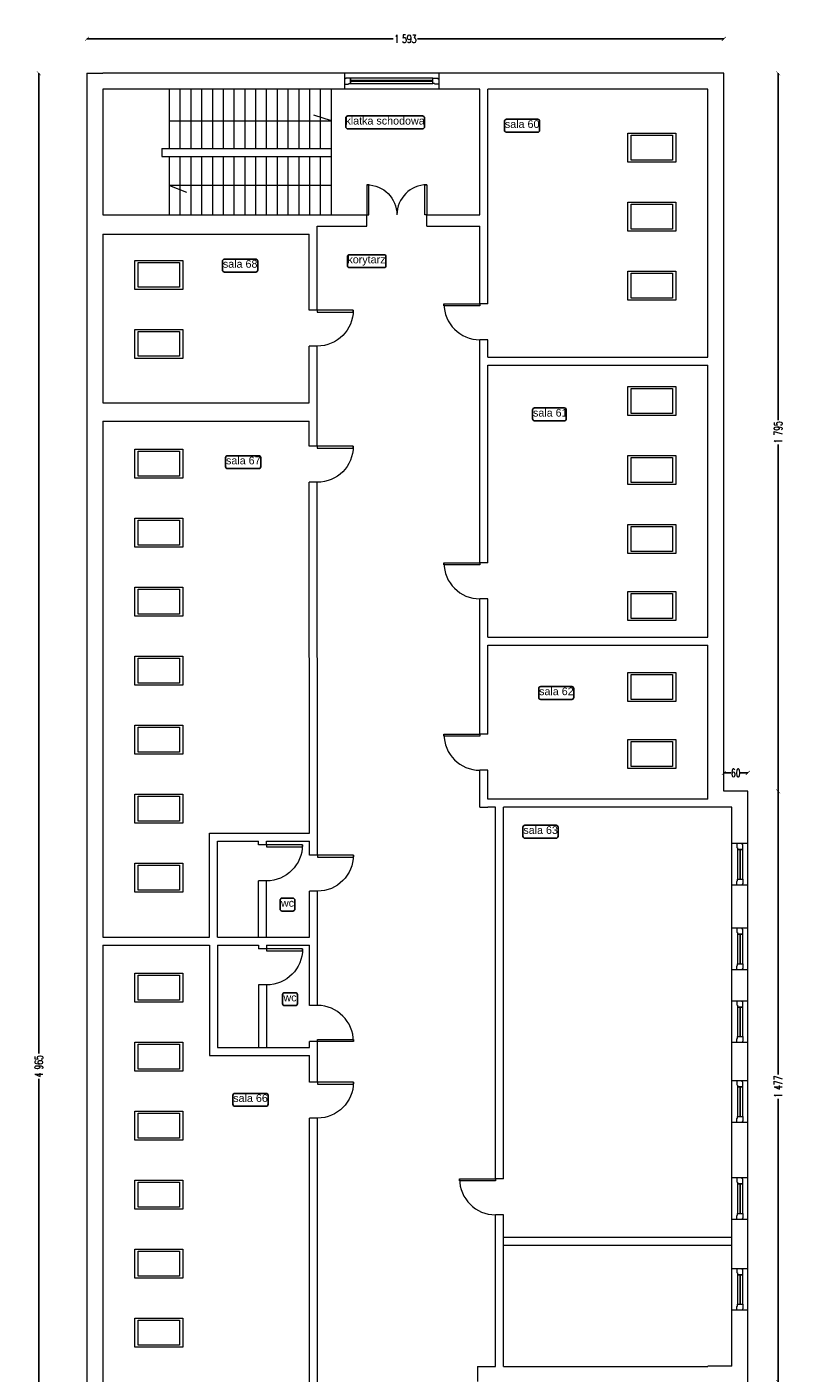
# Model space of a CAD drawing. Header units: centimetres. Extents: x -28146 to 19487, y -25160 to -2224.
# Tile 29 of 29: x 17578 to 19487, y -19880 to -16515. Entities that reach past the tile are written whole.
import ezdxf
from ezdxf.enums import TextEntityAlignment as Align

# ---------------------------------------------------------------- set-up
doc = ezdxf.new("R2010")
doc.units = ezdxf.units.CM
doc.header["$LTSCALE"] = 10
doc.linetypes.add('CONTINU', pattern=[0, 0])
for name, color, linetype, lineweight, true_color in [('IS_Okno_Drzwi', 7, 'Continuous', 9, 0x000000), ('IS_Room (Automatic)', 7, 'Continuous', 25, 0x000000), ('IS_Ściana1', 7, 'Continuous', 9, 0x000000)]:
    doc.layers.add(name, color=color, linetype=linetype, lineweight=lineweight, true_color=true_color)
doc.layers.add('Urzadzenia', color=7, linetype='CONTINU', lineweight=5)
doc.styles.add('Arial_____', font='arial.ttf')
doc.styles.add('styl1', font='simplex.shx', dxfattribs={"width": 0.7})
doc.dimstyles.new('100', dxfattribs={"dimtxt": 20, "dimasz": 10, "dimexe": 1.25, "dimexo": 0, "dimtad": 0, "dimdec": 1, "dimdsep": 46, "dimlunit": 6, "dimtxsty": 'styl1', "dimblk1": 'ARCHTICK', "dimblk2": 'ARCHTICK', "dimsah": 1, "dimcen": 5, "dimse1": 1, "dimse2": 1, "dimclrt": 256, "dimadec": 0, "dimazin": 0, "dimtfac": 1, "dimtdec": 1, "dimtmove": 0, "dimatfit": 3, "dimldrblk": 'ARCHTICK', "dimfxl": 1.25, "dimtolj": 1, "dimtzin": 0, "dimarcsym": 0})

# ---------------------------------------------------------------- blocks, each defined once
blk = doc.blocks.new('4_CoTo_OknoWScianie_2360_900_400_150_0_15_0_0_ExportItem_1_50_0_False__87f71fa3-f148-4722-b574-2038bd8a55f3_ExportItem')
at = {"layer": 'IS_Okno_Drzwi', "lineweight": -2}
blk.add_lwpolyline([(-1.18, -0.075), (-1.085, -0.075), (-1.075, -0.065), (-1.075, -0.06), (-1.03, -0.06), (-1.03, 0.075), (-1.1475, 0.075), (-1.1575, 0.065), (-1.1575, 0.06), (-1.18, 0.06)], close=True, dxfattribs=at)
at = {"layer": 'IS_Okno_Drzwi', "lineweight": -2, "extrusion": (0, 0, -1)}
for points in [[(1.03, 0.075), (-1.03, 0.075), (-1.03, -0.06), (1.03, -0.06)], [(-1.18, -0.075), (-1.085, -0.075), (-1.075, -0.065), (-1.075, -0.06), (-1.03, -0.06), (-1.03, 0.075), (-1.1475, 0.075), (-1.1575, 0.065), (-1.1575, 0.06), (-1.18, 0.06)]]:
    blk.add_lwpolyline(points, close=True, dxfattribs=at)
at = {"layer": 'IS_Okno_Drzwi', "lineweight": -2, "extrusion": (0, 0, -1), "elevation": -0.001}
blk.add_lwpolyline([(1.03, 0.015), (-1.03, 0.015), (-1.03, 0), (1.03, 0)], close=True, dxfattribs=at)
blk = doc.blocks.new('4_CoTo_DrzwiWScianie_900_2000_200_100_0_50_0_0_ExportItem_1_50_0_False__87f71fa3-f148-4722-b574-2038bd8a55f3_ExportItem')
at = {"layer": 'IS_Okno_Drzwi', "lineweight": -2, "extrusion": (0, 0, -1)}
blk.add_lwpolyline([(-0.45, 1), (-0.45, 0.1), (-0.4, 0.1), (-0.4, 1)], close=True, dxfattribs=at)
at = {"layer": 'IS_Okno_Drzwi', "lineweight": -2}
blk.add_arc((0.45, 0.1), 0.9, 90, 180, dxfattribs=at)
blk = doc.blocks.new('4_CoTo_OknoWScianie_1040_900_400_150_0_15_0_0_ExportItem_1_50_0_False__87f71fa3-f148-4722-b574-2038bd8a55f3_ExportItem')
at = {"layer": 'IS_Okno_Drzwi', "lineweight": -2}
blk.add_lwpolyline([(-0.52, -0.075), (-0.425, -0.075), (-0.415, -0.065), (-0.415, -0.06), (-0.37, -0.06), (-0.37, 0.075), (-0.4875, 0.075), (-0.4975, 0.065), (-0.4975, 0.06), (-0.52, 0.06)], close=True, dxfattribs=at)
at = {"layer": 'IS_Okno_Drzwi', "lineweight": -2, "extrusion": (0, 0, -1)}
for points in [[(0.37, 0.075), (-0.37, 0.075), (-0.37, -0.06), (0.37, -0.06)], [(-0.52, -0.075), (-0.425, -0.075), (-0.415, -0.065), (-0.415, -0.06), (-0.37, -0.06), (-0.37, 0.075), (-0.4875, 0.075), (-0.4975, 0.065), (-0.4975, 0.06), (-0.52, 0.06)]]:
    blk.add_lwpolyline(points, close=True, dxfattribs=at)
at = {"layer": 'IS_Okno_Drzwi', "lineweight": -2, "extrusion": (0, 0, -1), "elevation": -0.001}
blk.add_lwpolyline([(0.37, 0.015), (-0.37, 0.015), (-0.37, 0), (0.37, 0)], close=True, dxfattribs=at)
blk = doc.blocks.new('4_CoTo_OknoDachowe_1200_800_300_150_0_15_0_0_ExportItem_1_50_0_False__87f71fa3-f148-4722-b574-2038bd8a55f3_ExportItem')
at = {"layer": 'IS_Okno_Drzwi', "extrusion": (0, 1, 0)}
for points in [[(0.6, -0.4), (0.6, 0.4), (-0.6, 0.4), (-0.6, -0.4)], [(0.516, -0.344), (0.516, 0.344), (-0.516, 0.344), (-0.516, -0.344)]]:
    blk.add_lwpolyline(points, close=True, dxfattribs=at)
blk = doc.blocks.new('4_CoTo_DrzwiWScianie_1500_2000_480_100_0_50_0_0_ExportItem_2_50_0_False__87f71fa3-f148-4722-b574-2038bd8a55f3_ExportItem')
at = {"layer": 'IS_Okno_Drzwi', "lineweight": -2}
blk.add_lwpolyline([(-0.75, 0.99), (-0.75, 0.24), (-0.7, 0.24), (-0.7, 0.99)], close=True, dxfattribs=at)
at = {"layer": 'IS_Okno_Drzwi', "lineweight": -2, "extrusion": (0, 0, -1)}
blk.add_lwpolyline([(-0.75, 0.99), (-0.75, 0.24), (-0.7, 0.24), (-0.7, 0.99)], close=True, dxfattribs=at)
blk.add_arc((0.75, 0.24), 0.75, 90, 180, dxfattribs=at)
at = {"layer": 'IS_Okno_Drzwi', "lineweight": -2}
blk.add_arc((0.75, 0.24), 0.75, 90, 180, dxfattribs=at)
blk = doc.blocks.new('_ARCHTICK')
at = {"color": 0, "linetype": 'ByBlock', "const_width": 0.15}
blk.add_lwpolyline([(-0.5, -0.5), (0.5, 0.5)], dxfattribs=at)
blk = doc.blocks.new('*D588')
at = {"layer": 'Defpoints', "color": 0}
for p in [(19321.3, -16544.5), (17728.3, -16630.5), (19321.3, -16630.5)]:
    blk.add_point(p, dxfattribs=at)
at = {"layer": 'Urzadzenia', "color": 0, "lineweight": -2}
for p, q in [((17728.3, -16544.5), (18494.5, -16544.5)), ((19321.3, -16544.5), (18555.1, -16544.5))]:
    blk.add_line(p, q, dxfattribs=at)
at = {"layer": 'Urzadzenia', "color": 0, "lineweight": -2, "xscale": 10, "yscale": 10, "zscale": 10, "rotation": 180}
blk.add_blockref('_ARCHTICK', (17728.3, -16544.5), dxfattribs=at)
at = {"layer": 'Urzadzenia', "color": 0, "lineweight": -2, "xscale": 10, "yscale": 10, "zscale": 10}
blk.add_blockref('_ARCHTICK', (19321.3, -16544.5), dxfattribs=at)
at = {"layer": 'Urzadzenia', "insert": (18524.8, -16544.5), "char_height": 20, "attachment_point": 5, "style": 'styl1'}
blk.add_mtext('\\A1;1\xa0593', dxfattribs=at)
blk = doc.blocks.new('*D589')
at = {"layer": 'Defpoints', "color": 0}
for p in [(19321.3, -16630.5), (19331.3, -18425.5), (19457.3, -18425.5)]:
    blk.add_point(p, dxfattribs=at)
at = {"layer": 'Urzadzenia', "color": 0, "lineweight": -2}
for p, q in [((19457.3, -16630.5), (19457.3, -17497.7)), ((19457.3, -18425.5), (19457.3, -17558.3))]:
    blk.add_line(p, q, dxfattribs=at)
at = {"layer": 'Urzadzenia', "color": 0, "lineweight": -2, "xscale": 10, "yscale": 10, "zscale": 10}
for p, rotation in [((19457.3, -16630.5), 90), ((19457.3, -18425.5), 270)]:
    blk.add_blockref('_ARCHTICK', p, dxfattribs=dict(at, rotation=rotation))
at = {"layer": 'Urzadzenia', "insert": (19457.3, -17528), "char_height": 20, "attachment_point": 5, "rotation": 90, "style": 'styl1'}
blk.add_mtext('\\A1;1\xa0795', dxfattribs=at)
blk = doc.blocks.new('*D590')
at = {"layer": 'Defpoints', "color": 0}
for p in [(19381.3, -18425.5), (19381.3, -19902.5), (19457.3, -19902.5)]:
    blk.add_point(p, dxfattribs=at)
at = {"layer": 'Urzadzenia', "color": 0, "lineweight": -2}
for p, q in [((19457.3, -18425.5), (19457.3, -19133.7)), ((19457.3, -19902.5), (19457.3, -19194.3))]:
    blk.add_line(p, q, dxfattribs=at)
at = {"layer": 'Urzadzenia', "color": 0, "lineweight": -2, "xscale": 10, "yscale": 10, "zscale": 10}
for p, rotation in [((19457.3, -18425.5), 90), ((19457.3, -19902.5), 270)]:
    blk.add_blockref('_ARCHTICK', p, dxfattribs=dict(at, rotation=rotation))
at = {"layer": 'Urzadzenia', "insert": (19457.3, -19164), "char_height": 20, "attachment_point": 5, "rotation": 90, "style": 'styl1'}
blk.add_mtext('\\A1;1\xa0477', dxfattribs=at)
blk = doc.blocks.new('*D591')
at = {"layer": 'Defpoints', "color": 0}
for p in [(19381.3, -18379.8), (19321.3, -18425.5), (19381.3, -18425.5)]:
    blk.add_point(p, dxfattribs=at)
at = {"layer": 'Urzadzenia', "color": 0, "lineweight": -2}
for p, q in [((19321.3, -18379.8), (19339.3, -18379.8)), ((19381.3, -18379.8), (19363.2, -18379.8))]:
    blk.add_line(p, q, dxfattribs=at)
at = {"layer": 'Urzadzenia', "color": 0, "lineweight": -2, "xscale": 10, "yscale": 10, "zscale": 10, "rotation": 180}
blk.add_blockref('_ARCHTICK', (19321.3, -18379.8), dxfattribs=at)
at = {"layer": 'Urzadzenia', "color": 0, "lineweight": -2, "xscale": 10, "yscale": 10, "zscale": 10}
blk.add_blockref('_ARCHTICK', (19381.3, -18379.8), dxfattribs=at)
at = {"layer": 'Urzadzenia', "insert": (19351.3, -18379.8), "char_height": 20, "attachment_point": 5, "style": 'styl1'}
blk.add_mtext('\\A1;60', dxfattribs=at)
blk = doc.blocks.new('*D595')
at = {"layer": 'Defpoints', "color": 0}
for p in [(17607.9, -16630.5), (17728.3, -16630.5), (17728.3, -21595.5)]:
    blk.add_point(p, dxfattribs=at)
at = {"layer": 'Urzadzenia', "color": 0, "lineweight": -2}
for p, q in [((17607.9, -16630.5), (17607.9, -19081.3)), ((17607.9, -21595.5), (17607.9, -19144.6))]:
    blk.add_line(p, q, dxfattribs=at)
at = {"layer": 'Urzadzenia', "color": 0, "lineweight": -2, "xscale": 10, "yscale": 10, "zscale": 10}
for p, rotation in [((17607.9, -16630.5), 90), ((17607.9, -21595.5), 270)]:
    blk.add_blockref('_ARCHTICK', p, dxfattribs=dict(at, rotation=rotation))
at = {"layer": 'Urzadzenia', "insert": (17607.9, -19113), "char_height": 20, "attachment_point": 5, "rotation": 90, "style": 'styl1'}
blk.add_mtext('\\A1;4\xa0965', dxfattribs=at)

msp = doc.modelspace()

# ---------------------------------------------------------------- linework, layer by layer
at = {"layer": 'IS_Room (Automatic)'}
for points, elevation in [([(18380.78, -16769.49), (18567.75, -16769.49, 0.4142136), (18572.75, -16764.49), (18572.75, -16742.2, 0.4142136), (18567.75, -16737.2), (18380.78, -16737.2, 0.4142136), (18375.78, -16742.2), (18375.78, -16764.49, 0.4142136)], 20689.8), ([(18777.78, -16777.94), (18855.69, -16777.94, 0.4142136), (18860.69, -16772.94), (18860.69, -16750.66, 0.4142136), (18855.69, -16745.66), (18777.78, -16745.66, 0.4142136), (18772.78, -16750.66), (18772.78, -16772.94, 0.4142136)], 20689.3), ([(18072.34, -17127.45), (18150.36, -17127.45, 0.4142136), (18155.36, -17122.45), (18155.36, -17100.17, 0.4142136), (18150.36, -17095.17), (18072.34, -17095.17, 0.4142136), (18067.34, -17100.17), (18067.34, -17122.45, 0.4142136)], 20689.2), ([(18384.91, -17116.31), (18471.31, -17116.31, 0.4142136), (18476.31, -17111.31), (18476.31, -17089.04, 0.4142136), (18471.31, -17084.04), (18384.91, -17084.04, 0.4142136), (18379.91, -17089.04), (18379.91, -17111.31, 0.4142136)], 20689.5), ([(18848.07, -17499.58), (18922.4, -17499.58, 0.4142136), (18927.4, -17494.58), (18927.4, -17472.29, 0.4142136), (18922.4, -17467.29), (18848.07, -17467.29, 0.4142136), (18843.07, -17472.29), (18843.07, -17494.58, 0.4142136)], 20689.1), ([(18080.17, -17618.93), (18158.14, -17618.93, 0.4142136), (18163.14, -17613.93), (18163.14, -17591.65, 0.4142136), (18158.14, -17586.65), (18080.17, -17586.65, 0.4142136), (18075.17, -17591.65), (18075.17, -17613.93, 0.4142136)], 20688.8), ([(18863.3, -18196.06), (18941.08, -18196.06, 0.4142136), (18946.08, -18191.06), (18946.08, -18168.77, 0.4142136), (18941.08, -18163.77), (18863.3, -18163.77, 0.4142136), (18858.3, -18168.77), (18858.3, -18191.06, 0.4142136)], 20689), ([(18823.91, -18542.96), (18901.89, -18542.96, 0.4142136), (18906.89, -18537.96), (18906.89, -18515.68, 0.4142136), (18901.89, -18510.68), (18823.91, -18510.68, 0.4142136), (18818.91, -18515.68), (18818.91, -18537.96, 0.4142136)], 20688.6), ([(18216.39, -18725), (18243.27, -18725, 0.4142136), (18248.27, -18720), (18248.27, -18697.73, 0.4142136), (18243.27, -18692.73), (18216.39, -18692.73, 0.4142136), (18211.39, -18697.73), (18211.39, -18720, 0.4142136)], 20688.9), ([(18098.29, -19213.06), (18176.26, -19213.06, 0.4142136), (18181.26, -19208.06), (18181.26, -19185.77, 0.4142136), (18176.26, -19180.77), (18098.29, -19180.77, 0.4142136), (18093.29, -19185.77), (18093.29, -19208.06, 0.4142136)], 20689.7)]:
    msp.add_lwpolyline(points, format="xyb", close=True, dxfattribs=dict(at, elevation=elevation))
msp.add_lwpolyline([(18222.71, -18961.51), (18249.59, -18961.51, 0.4142136), (18254.59, -18956.51), (18254.59, -18934.24, 0.4142136), (18249.59, -18929.24), (18222.71, -18929.24, 0.4142136), (18217.71, -18934.24), (18217.71, -18956.51, 0.4142136)], format="xyb", close=True, dxfattribs=at)
at = {"layer": 'IS_Ściana1'}
for p, q in [((18372.54, -16630.46, 3209.22), (18372.54, -16670.46, 3209.22)), ((18608.54, -16630.46, 3209.22), (18608.54, -16670.46, 3209.22)), ((17934.75, -16818.44, 3209.22), (17934.75, -16670.46, 3209.22)), ((17961.75, -16818.44, 3209.22), (17961.75, -16670.46, 3209.22)), ((17988.75, -16818.44, 3209.22), (17988.75, -16670.46, 3209.22)), ((18015.75, -16818.44, 3209.22), (18015.75, -16670.46, 3209.22)), ((18042.75, -16818.44, 3209.22), (18042.75, -16670.46, 3209.22)), ((18069.75, -16818.44, 3209.22), (18069.75, -16670.46, 3209.22)), ((18096.75, -16818.44, 3209.22), (18096.75, -16670.46, 3209.22)), ((18123.75, -16818.44, 3209.22), (18123.75, -16670.46, 3209.22)), ((18150.75, -16818.44, 3209.22), (18150.75, -16670.46, 3209.22)), ((18177.75, -16818.44, 3209.22), (18177.75, -16670.46, 3209.22)), ((18204.75, -16818.44, 3209.22), (18204.75, -16670.46, 3209.22)), ((18231.75, -16818.44, 3209.22), (18231.75, -16670.46, 3209.22)), ((18258.75, -16818.44, 3209.22), (18258.75, -16670.46, 3209.22)), ((18285.75, -16818.44, 3209.22), (18285.75, -16670.46, 3209.22)), ((18312.75, -16818.44, 3209.22), (18312.75, -16670.46, 3209.22)), ((18339.75, -16984.35, 3209.22), (18339.75, -16670.46, 3209.22)), ((17934.75, -16749.34, 3209.22), (18339.75, -16749.34, 3209.22)), ((18339.75, -16749.34, 3209.22), (18295.46, -16735.03, 3.91)), ((17915.22, -16818.44, 3209.22), (18339.75, -16818.44, 3209.22)), ((17915.22, -16818.44, 3209.22), (17915.22, -16838.44, 3209.22)), ((17915.22, -16838.44, 3209.22), (18339.75, -16838.44, 3209.22)), ((17934.75, -16984.35, 3209.22), (17934.75, -16838.44, 3209.22)), ((17961.75, -16984.35, 3209.22), (17961.75, -16838.44, 3209.22)), ((17988.75, -16984.35, 3209.22), (17988.75, -16838.44, 3209.22)), ((18015.75, -16984.35, 3209.22), (18015.75, -16838.44, 3209.22)), ((18042.75, -16984.35, 3209.22), (18042.75, -16838.44, 3209.22)), ((18069.75, -16984.35, 3209.22), (18069.75, -16838.44, 3209.22)), ((18096.75, -16984.35, 3209.22), (18096.75, -16838.44, 3209.22)), ((18123.75, -16984.35, 3209.22), (18123.75, -16838.44, 3209.22)), ((18150.75, -16984.35, 3209.22), (18150.75, -16838.44, 3209.22)), ((18177.75, -16984.35, 3209.22), (18177.75, -16838.44, 3209.22)), ((18204.75, -16984.35, 3209.22), (18204.75, -16838.44, 3209.22)), ((18231.75, -16984.35, 3209.22), (18231.75, -16838.44, 3209.22)), ((18258.75, -16984.35, 3209.22), (18258.75, -16838.44, 3209.22)), ((18285.75, -16984.35, 3209.22), (18285.75, -16838.44, 3209.22)), ((18312.75, -16984.35, 3209.22), (18312.75, -16838.44, 3209.22)), ((18339.75, -16911.39, 3209.22), (17934.75, -16911.39, 3209.22)), ((17934.75, -16911.39, 3209.22), (17977.66, -16927.54, 3.91)), ((18428.58, -17012.35, 3209.22), (18428.58, -16984.35, 3209.22)), ((18578.58, -17012.35, 3209.22), (18578.58, -16984.35, 3209.22)), ((18304.39, -17222.52, 3209.22), (18284.39, -17222.52, 3209.22)), ((18731.27, -17206.87, 3209.22), (18711.27, -17206.87, 3209.22)), ((18731.27, -17296.87, 3209.22), (18711.27, -17296.87, 3209.22)), ((18304.41, -17312.52, 3209.22), (18284.41, -17312.52, 3209.22)), ((18304.47, -17562.95, 3209.22), (18284.47, -17562.95, 3209.22)), ((18304.49, -17652.95, 3209.22), (18284.49, -17652.95, 3209.22)), ((18731.27, -17854.47, 3209.22), (18711.27, -17854.47, 3209.22)), ((18731.27, -17944.47, 3209.22), (18711.27, -17944.47, 3209.22)), ((18731.27, -18282.94, 3209.22), (18711.27, -18282.94, 3209.22)), ((18731.27, -18372.94, 3209.22), (18711.27, -18372.94, 3209.22)), ((18177.27, -18559.51, 3209.22), (18157.27, -18559.51, 3209.22)), ((19381.27, -18556.23, 3209.22), (19341.27, -18556.23, 3209.22)), ((18304.7, -18585.3, 3209.22), (18284.7, -18585.31, 3209.22)), ((18177.29, -18649.51, 3209.22), (18157.27, -18649.52, 3209.22)), ((18304.72, -18675.3, 3209.22), (18284.72, -18675.31, 3209.22)), ((19381.27, -18660.23, 3209.22), (19341.27, -18660.23, 3209.22)), ((19381.27, -18767.99, 3209.22), (19341.27, -18767.99, 3209.22)), ((18177.72, -18819.51, 3209.22), (18157.72, -18819.52, 3209.22)), ((19381.27, -18871.99, 3209.22), (19341.27, -18871.99, 3209.22)), ((18177.74, -18909.51, 3209.22), (18157.74, -18909.52, 3209.22)), ((18304.78, -18961.08, 3209.22), (18284.78, -18961.08, 3209.22)), ((19381.27, -18949.95, 3209.22), (19341.27, -18949.95, 3209.22)), ((18304.81, -19051.08, 3209.22), (18284.81, -19051.08, 3209.22)), ((19381.27, -19053.95, 3209.22), (19341.27, -19053.95, 3209.22)), ((18304.83, -19152.75, 3209.22), (18284.83, -19152.75, 3209.22)), ((19381.27, -19149.51, 3209.22), (19341.27, -19149.51, 3209.22)), ((18304.85, -19242.75, 3209.22), (18284.85, -19242.75, 3209.22)), ((19381.27, -19253.51, 3209.22), (19341.27, -19253.51, 3209.22)), ((18770.27, -19394.5, 3209.22), (18750.27, -19394.5, 3209.22)), ((19381.27, -19392.11, 3209.22), (19341.27, -19392.11, 3209.22)), ((18770.27, -19484.5, 3209.22), (18750.27, -19484.5, 3209.22)), ((19381.27, -19496.11, 3209.22), (19341.27, -19496.11, 3209.22)), ((19381.27, -19619.07, 3209.22), (19341.27, -19619.07, 3209.22)), ((19381.27, -19723.07, 3209.22), (19341.27, -19723.07, 3209.22))]:
    msp.add_line(p, q, dxfattribs=at)
at = {"layer": 'IS_Ściana1', "extrusion": (0, 1, 0)}
for points, elevation in [([(-17728.27, 3209.22), (-17768.27, 3209.22)], -16630.46), ([(-18372.54, 3209.22), (-17768.27, 3209.22)], -16630.46), ([(-18608.54, 3209.22), (-18372.54, 3209.22)], -16630.46), ([(-18711.27, 3209.22), (-18608.54, 3209.22)], -16630.46), ([(-18731.27, 3209.22), (-18711.27, 3209.22)], -16630.46), ([(-19281.27, 3209.22), (-18731.27, 3209.22)], -16630.46), ([(-19321.27, 3209.22), (-19281.27, 3209.22)], -16630.46), ([(-18372.54, 3209.22), (-17768.27, 3209.22)], -16670.46), ([(-18608.54, 3209.22), (-18372.54, 3209.22)], -16670.46), ([(-18711.27, 3209.22), (-18608.54, 3209.22)], -16670.46), ([(-19281.27, 3209.22), (-18731.27, 3209.22)], -16670.46), ([(-17768.27, 3209.22), (-18305.05, 3209.22)], -16984.35), ([(-18305.05, 3209.22), (-18428.58, 3209.22)], -16984.35), ([(-18578.58, 3209.22), (-18711.27, 3209.22)], -16984.35), ([(-18304.34, 3209.22), (-18428.58, 3209.22)], -17012.35), ([(-18578.58, 3209.22), (-18711.27, 3209.22)], -17012.35), ([(-17768.27, 3209.22), (-18284.35, 3209.22)], -17032.35), ([(-18731.27, 3209.22), (-19281.27, 3209.22)], -17340.46), ([(-18731.27, 3209.22), (-19281.27, 3209.22)], -17360.46), ([(-17768.27, 3209.22), (-18284.44, 3209.22)], -17454.35), ([(-18731.27, 3209.22), (-19281.27, 3209.22)], -18040.46), ([(-18731.27, 3209.22), (-19281.27, 3209.22)], -18060.46), ([(-19341.27, 3209.22), (-19321.27, 3209.22)], -18425.46), ([(-19381.27, 3209.22), (-19341.27, 3209.22)], -18425.46), ([(-18711.27, 3209.22), (-18731.27, 3209.22)], -18465.46), ([(-18750.27, 3209.22), (-18731.27, 3209.22)], -18445.46), ([(-18750.27, 3209.22), (-18731.27, 3209.22)], -18465.46), ([(-18770.27, 3209.22), (-18750.27, 3209.22)], -18445.46), ([(-19281.27, 3209.22), (-18770.27, 3209.22)], -18445.46), ([(-19280.02, 3209.22), (-18770.27, 3209.22)], -18465.46), ([(-19341.27, 3209.22), (-19280.02, 3209.22)], -18465.46), ([(-18035.05, 3209.22), (-18055.05, 3209.22)], -18530.35), ([(-18055.05, 3209.22), (-18284.69, 3209.22)], -18530.35), ([(-18055.05, 3209.22), (-18157.27, 3209.22)], -18550.35), ([(-18177.27, 3209.22), (-18284.69, 3209.22)], -18550.35), ([(-17768.27, 3209.22), (-18035.05, 3209.22)], -18790.35), ([(-18055.05, 3209.22), (-18284.75, 3209.22)], -18790.35), ([(-18055.05, 3209.22), (-18157.72, 3209.22)], -18810.35), ([(-18177.72, 3209.22), (-18284.75, 3209.22)], -18810.35), ([(-18055.05, 3209.22), (-18284.81, 3209.22)], -19066.35), ([(-18035.05, 3209.22), (-18055.05, 3209.22)], -19086.35), ([(-18055.05, 3209.22), (-18284.81, 3209.22)], -19086.35), ([(-18770.27, 3209.22), (-19341.27, 3209.22)], -19540.46), ([(-18770.27, 3209.22), (-19341.27, 3209.22)], -19560.46), ([(-18705.17, 3209.22), (-18750.27, 3209.22)], -19863.24), ([(-18770.27, 3209.22), (-19281.27, 3209.22)], -19863.24), ([(-19341.27, 3209.22), (-19281.27, 3209.22)], -19862.46)]:
    msp.add_lwpolyline(points, dxfattribs=dict(at, elevation=elevation))
at = {"layer": 'IS_Ściana1', "extrusion": (1, 0, 0)}
for points, elevation in [([(-16630.46, 3209.22), (-16984.35, 3209.22)], 17728.27), ([(-17340.46, 3209.22), (-16630.46, 3209.22)], 19321.27), ([(-16670.46, 3209.22), (-16984.35, 3209.22)], 17768.27), ([(-16984.35, 3209.22), (-16670.46, 3209.22)], 18711.27), ([(-16984.35, 3209.22), (-16670.46, 3209.22)], 18731.27), ([(-17340.46, 3209.22), (-16670.46, 3209.22)], 19281.27), ([(-16984.35, 3209.22), (-17032.35, 3209.22)], 17728.27), ([(-17012.35, 3209.22), (-16984.35, 3209.22)], 18731.27), ([(-17206.87, 3209.22), (-17012.35, 3209.22)], 18711.27), ([(-17206.87, 3209.22), (-17012.35, 3209.22)], 18731.27), ([(-17032.35, 3209.22), (-17454.35, 3209.22)], 17728.27), ([(-17032.35, 3209.22), (-17454.35, 3209.22)], 17768.27), ([(-17340.46, 3209.22), (-17296.87, 3209.22)], 18711.27), ([(-17340.46, 3209.22), (-17296.87, 3209.22)], 18731.27), ([(-17360.46, 3209.22), (-17340.46, 3209.22)], 18711.27), ([(-17854.47, 3209.22), (-17360.46, 3209.22)], 18711.27), ([(-17854.47, 3209.22), (-17360.46, 3209.22)], 18731.27), ([(-18040.46, 3209.22), (-17360.46, 3209.22)], 19281.27), ([(-17360.46, 3209.22), (-17340.46, 3209.22)], 19321.27), ([(-18040.46, 3209.22), (-17360.46, 3209.22)], 19321.27), ([(-17454.35, 3209.22), (-17500.35, 3209.22)], 17728.27), ([(-17500.35, 3209.22), (-18790.35, 3209.22)], 17728.27), ([(-17500.35, 3209.22), (-18790.35, 3209.22)], 17768.27), ([(-18040.46, 3209.22), (-17944.47, 3209.22)], 18711.27), ([(-18040.46, 3209.22), (-17944.47, 3209.22)], 18731.27), ([(-18060.46, 3209.22), (-18040.46, 3209.22)], 18711.27), ([(-18282.94, 3209.22), (-18060.46, 3209.22)], 18711.27), ([(-18282.94, 3209.22), (-18060.46, 3209.22)], 18731.27), ([(-18445.46, 3209.22), (-18060.46, 3209.22)], 19281.27), ([(-18060.46, 3209.22), (-18040.46, 3209.22)], 19321.27), ([(-18425.46, 3209.22), (-18060.46, 3209.22)], 19321.27), ([(-18465.46, 3209.22), (-18372.94, 3209.22)], 18711.27), ([(-18445.46, 3209.22), (-18372.94, 3209.22)], 18731.27), ([(-18556.23, 3209.22), (-18425.46, 3209.22)], 19381.27), ([(-19394.5, 3209.22), (-18465.46, 3209.22)], 18750.27), ([(-19394.5, 3209.22), (-18465.46, 3209.22)], 18770.27), ([(-18556.23, 3209.22), (-18465.46, 3209.22)], 19341.27), ([(-18790.35, 3209.22), (-18530.35, 3209.22)], 18035.05), ([(-18790.35, 3209.22), (-18550.35, 3209.22)], 18055.05), ([(-18559.51, 3209.22), (-18550.35, 3209.22)], 18157.27), ([(-18559.51, 3209.22), (-18550.35, 3209.22)], 18177.27), ([(-18660.23, 3209.22), (-18556.23, 3209.22)], 19341.27), ([(-18660.23, 3209.22), (-18556.23, 3209.22)], 19381.27), ([(-18790.35, 3209.22), (-18649.52, 3209.22)], 18157.27), ([(-18790.35, 3209.22), (-18649.51, 3209.22)], 18177.27), ([(-18767.99, 3209.22), (-18660.23, 3209.22)], 19341.27), ([(-18767.99, 3209.22), (-18660.23, 3209.22)], 19381.27), ([(-18871.99, 3209.22), (-18767.99, 3209.22)], 19341.27), ([(-18871.99, 3209.22), (-18767.99, 3209.22)], 19381.27), ([(-18790.35, 3209.22), (-18810.35, 3209.22)], 17728.27), ([(-18810.35, 3209.22), (-20119.09, 3209.22)], 17728.27), ([(-18810.35, 3209.22), (-20119.09, 3209.22)], 17768.27), ([(-18810.35, 3209.22), (-19086.35, 3209.22)], 18035.05), ([(-18810.35, 3209.22), (-19066.35, 3209.22)], 18055.05), ([(-18810.35, 3209.22), (-18819.52, 3209.22)], 18157.72), ([(-18810.35, 3209.22), (-18819.51, 3209.22)], 18177.72), ([(-18949.95, 3209.22), (-18871.99, 3209.22)], 19341.27), ([(-18949.95, 3209.22), (-18871.99, 3209.22)], 19381.27), ([(-18909.52, 3209.22), (-19066.35, 3209.22)], 18157.74), ([(-18909.51, 3209.22), (-19066.35, 3209.22)], 18177.72), ([(-19053.95, 3209.22), (-18949.95, 3209.22)], 19341.27), ([(-19053.95, 3209.22), (-18949.95, 3209.22)], 19381.27), ([(-19149.51, 3209.22), (-19053.95, 3209.22)], 19341.27), ([(-19149.51, 3209.22), (-19053.95, 3209.22)], 19381.27), ([(-19253.51, 3209.22), (-19149.51, 3209.22)], 19341.27), ([(-19253.51, 3209.22), (-19149.51, 3209.22)], 19381.27), ([(-19392.11, 3209.22), (-19253.51, 3209.22)], 19341.27), ([(-19392.11, 3209.22), (-19253.51, 3209.22)], 19381.27), ([(-19496.11, 3209.22), (-19392.11, 3209.22)], 19341.27), ([(-19496.11, 3209.22), (-19392.11, 3209.22)], 19381.27), ([(-19863.24, 3209.22), (-19484.5, 3209.22)], 18750.27), ([(-19863.24, 3209.22), (-19484.5, 3209.22)], 18770.27), ([(-19619.07, 3209.22), (-19496.11, 3209.22)], 19341.27), ([(-19619.07, 3209.22), (-19496.11, 3209.22)], 19381.27), ([(-19723.07, 3209.22), (-19619.07, 3209.22)], 19341.27), ([(-19723.07, 3209.22), (-19619.07, 3209.22)], 19381.27), ([(-19862.46, 3209.22), (-19723.07, 3209.22)], 19341.27), ([(-19902.46, 3209.22), (-19723.07, 3209.22)], 19381.27), ([(-19863.24, 3209.22), (-19901.24, 3209.22)], 18705.17), ([(-19863.24, 3209.22), (-19862.46, 3209.22)], 19281.27)]:
    msp.add_lwpolyline(points, dxfattribs=dict(at, elevation=elevation))
at = {"layer": 'IS_Ściana1', "elevation": 3209.22}
for points in [[(18304.39, -17222.52), (18304.34, -17012.35)], [(18284.39, -17222.52), (18284.35, -17032.35)], [(18304.44, -17454.34), (18304.41, -17312.52)], [(18304.45, -17500.34), (18304.44, -17454.34)], [(17768.27, -17500.35), (18284.45, -17500.35)], [(18284.47, -17562.95), (18284.45, -17500.35)], [(18304.47, -17562.95), (18304.45, -17500.34)], [(18284.69, -18530.35), (18284.49, -17652.95)], [(18304.69, -18550.34), (18304.69, -18530.34)], [(18284.7, -18585.31), (18284.69, -18550.35)], [(18284.75, -18790.35), (18284.72, -18675.31)], [(17768.27, -18810.35), (18035.05, -18810.35)], [(18284.78, -18961.08), (18284.75, -18810.35)], [(18304.75, -18810.34), (18304.75, -18790.34)], [(18304.78, -18961.08), (18304.75, -18810.34)], [(18284.81, -19066.35), (18284.81, -19051.08)], [(18304.81, -19066.34), (18304.81, -19051.08)], [(18304.81, -19086.34), (18304.81, -19066.34)], [(18284.83, -19152.75), (18284.81, -19086.35)], [(18304.83, -19152.75), (18304.81, -19086.34)], [(18285.05, -20119.09), (18284.85, -19242.75)], [(18305.05, -20119.09), (18304.85, -19242.75)]]:
    msp.add_lwpolyline(points, dxfattribs=at)
at = {"layer": 'IS_Ściana1', "extrusion": (1, 0.000227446, 0)}
for points, elevation in [([(-17458.51, 3209.22), (-17316.68, 3209.22)], 18280.47), ([(-18534.51, 3209.22), (-17657.11, 3209.22)], 18300.47), ([(-18589.46, 3209.22), (-18554.51, 3209.22)], 18300.47), ([(-18794.51, 3209.22), (-18679.46, 3209.22)], 18300.47)]:
    msp.add_lwpolyline(points, dxfattribs=dict(at, elevation=elevation))

# ---------------------------------------------------------------- block references
at = {"layer": 'IS_Okno_Drzwi', "yscale": 100, "zscale": 100}
for name, p, xscale in [('4_CoTo_OknoWScianie_2360_900_400_150_0_15_0_0_ExportItem_1_50_0_False__87f71fa3-f148-4722-b574-2038bd8a55f3_ExportItem', (18490.54, -16650.46, 10000.3), -100), ('4_CoTo_DrzwiWScianie_1500_2000_480_100_0_50_0_0_ExportItem_2_50_0_False__87f71fa3-f148-4722-b574-2038bd8a55f3_ExportItem', (18503.58, -17008.35, 9949.71), 100)]:
    msp.add_blockref(name, p, dxfattribs=dict(at, xscale=xscale))
at = {"layer": 'IS_Okno_Drzwi', "extrusion": (-1.6647e-16, -0.906219, 0.422808), "yscale": 100, "zscale": 100, "rotation": 180}
for p, xscale in [((19141.53, -1295.79, 17952.4), 99.99999999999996), ((19141.53, -1368.72, 18108.72), 99.99999999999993), ((17908.01, -7244.59, 15527.56), 99.99999999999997), ((19141.53, -1441.65, 18265.04), 99.99999999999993), ((17908.01, -7317.52, 15683.89), 99.99999999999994), ((19141.53, -1563.42, 18526.03), 99.99999999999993), ((17908.01, -7444.13, 15955.26), 99.99999999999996), ((19141.53, -1636.36, 18682.35), 99.9999999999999), ((17908.01, -7517.06, 16111.58), 99.99999999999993), ((19141.53, -1709.29, 18838.67), 99.9999999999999), ((17908.01, -7590, 16267.9), 99.99999999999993), ((19141.53, -1782.22, 18989.39), 99.99999999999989), ((17908.01, -7662.93, 16424.22), 99.99999999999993), ((19141.53, -1865.92, 19174.38), 99.99999999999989), ((17908.01, -7735.87, 16580.54), 99.99999999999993), ((19141.53, -1938.85, 19325.1), 99.99999999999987), ((17908.01, -7808.8, 16736.86), 99.99999999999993), ((17908.01, -7881.73, 16893.18), 99.99999999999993), ((17908.01, -7998.01, 17142.4), 99.99999999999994), ((17908.01, -8070.94, 17298.72), 99.99999999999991), ((17908.01, -8143.88, 17455.04), 99.99999999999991), ((17908.01, -8216.81, 17611.36), 99.99999999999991), ((17908.01, -8289.74, 17767.68), 99.99999999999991), ((17908.01, -8362.68, 17924.01), 99.99999999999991)]:
    msp.add_blockref('4_CoTo_OknoDachowe_1200_800_300_150_0_15_0_0_ExportItem_1_50_0_False__87f71fa3-f148-4722-b574-2038bd8a55f3_ExportItem', p, dxfattribs=dict(at, xscale=xscale))
at = {"layer": 'IS_Okno_Drzwi', "yscale": 100, "zscale": 100}
for name, p, xscale, rotation in [('4_CoTo_DrzwiWScianie_900_2000_200_100_0_50_0_0_ExportItem_1_50_0_False__87f71fa3-f148-4722-b574-2038bd8a55f3_ExportItem', (18294.4, -17267.52, 10001.4), -100, 270.0130317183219), ('4_CoTo_DrzwiWScianie_900_2000_200_100_0_50_0_0_ExportItem_1_50_0_False__87f71fa3-f148-4722-b574-2038bd8a55f3_ExportItem', (18721.27, -17251.87, 10001.5), 100, 90), ('4_CoTo_DrzwiWScianie_900_2000_200_100_0_50_0_0_ExportItem_1_50_0_False__87f71fa3-f148-4722-b574-2038bd8a55f3_ExportItem', (18294.48, -17607.95, 10001.3), -100, 270.0130317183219), ('4_CoTo_DrzwiWScianie_900_2000_200_100_0_50_0_0_ExportItem_1_50_0_False__87f71fa3-f148-4722-b574-2038bd8a55f3_ExportItem', (18721.27, -17899.47, 10001.6), 100, 90), ('4_CoTo_DrzwiWScianie_900_2000_200_100_0_50_0_0_ExportItem_1_50_0_False__87f71fa3-f148-4722-b574-2038bd8a55f3_ExportItem', (18721.27, -18327.94, 10001.7), 100, 90), ('4_CoTo_DrzwiWScianie_900_2000_200_100_0_50_0_0_ExportItem_1_50_0_False__87f71fa3-f148-4722-b574-2038bd8a55f3_ExportItem', (18167.28, -18604.52, 10001.2), -100, 270.0130317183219), ('4_CoTo_OknoWScianie_1040_900_400_150_0_15_0_0_ExportItem_1_50_0_False__87f71fa3-f148-4722-b574-2038bd8a55f3_ExportItem', (19361.27, -18608.23, 10001.9), -100, 270), ('4_CoTo_DrzwiWScianie_900_2000_200_100_0_50_0_0_ExportItem_1_50_0_False__87f71fa3-f148-4722-b574-2038bd8a55f3_ExportItem', (18294.71, -18630.3, 10001.2), -100, 270.0130317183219), ('4_CoTo_OknoWScianie_1040_900_400_150_0_15_0_0_ExportItem_1_50_0_False__87f71fa3-f148-4722-b574-2038bd8a55f3_ExportItem', (19361.27, -18819.99, 10002), -100, 270), ('4_CoTo_DrzwiWScianie_900_2000_200_100_0_50_0_0_ExportItem_1_50_0_False__87f71fa3-f148-4722-b574-2038bd8a55f3_ExportItem', (18167.73, -18864.52, 10001.2), -100, 270.0130317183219), ('4_CoTo_DrzwiWScianie_900_2000_200_100_0_50_0_0_ExportItem_1_50_0_False__87f71fa3-f148-4722-b574-2038bd8a55f3_ExportItem', (18294.8, -19006.08, 10001.1), 100, 270.0130317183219), ('4_CoTo_OknoWScianie_1040_900_400_150_0_15_0_0_ExportItem_1_50_0_False__87f71fa3-f148-4722-b574-2038bd8a55f3_ExportItem', (19361.27, -19001.95, 10002.1), -100, 270), ('4_CoTo_DrzwiWScianie_900_2000_200_100_0_50_0_0_ExportItem_1_50_0_False__87f71fa3-f148-4722-b574-2038bd8a55f3_ExportItem', (18294.84, -19197.75, 10000.9), -100, 270.0130317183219), ('4_CoTo_OknoWScianie_1040_900_400_150_0_15_0_0_ExportItem_1_50_0_False__87f71fa3-f148-4722-b574-2038bd8a55f3_ExportItem', (19361.27, -19201.51, 10002.2), -100, 270), ('4_CoTo_DrzwiWScianie_900_2000_200_100_0_50_0_0_ExportItem_1_50_0_False__87f71fa3-f148-4722-b574-2038bd8a55f3_ExportItem', (18760.27, -19439.5, 10001), 100, 90), ('4_CoTo_OknoWScianie_1040_900_400_150_0_15_0_0_ExportItem_1_50_0_False__87f71fa3-f148-4722-b574-2038bd8a55f3_ExportItem', (19361.27, -19444.11, 10002.3), -100, 270), ('4_CoTo_OknoWScianie_1040_900_400_150_0_15_0_0_ExportItem_1_50_0_False__87f71fa3-f148-4722-b574-2038bd8a55f3_ExportItem', (19361.27, -19671.07, 10002.4), -100, 270)]:
    msp.add_blockref(name, p, dxfattribs=dict(at, xscale=xscale, rotation=rotation))

# ---------------------------------------------------------------- texts
at = {"layer": 'IS_Room (Automatic)', "style": 'Arial_____'}
for s, p in [('klatka schodowa', (18473.95, -16764.49, 20689.8)), ('sala 60', (18816.96, -16772.94, 20689.3)), ('sala 68', (18111.52, -17122.45, 20689.2)), ('korytarz', (18427.52, -17111.31, 20689.5)), ('sala 61', (18887.25, -17494.58, 20689.1)), ('sala 67', (18119.35, -17613.93, 20688.8)), ('sala 62', (18902.48, -18191.06, 20689)), ('sala 63', (18863.09, -18537.96, 20688.6)), ('wc', (18229.92, -18720, 20688.9)), ('wc', (18236.24, -18956.51)), ('sala 66', (18137.47, -19208.06, 20689.7))]:
    msp.add_text(s, height=19.2, dxfattribs=at).set_placement(p, align=Align.BOTTOM_CENTER)

# ---------------------------------------------------------------- dimensions: what is measured, and where the dimension line sits
at = {"layer": 'Urzadzenia'}
for base, p1, p2, picture, middle in [((19321.27, -16544.46), (17728.27, -16630.46, 3209.22), (19321.27, -16630.46, 3209.22), '*D588', (18524.77, -16544.46)), ((19381.27, -18379.76), (19321.27, -18425.46, 3209.22), (19381.27, -18425.46), '*D591', (19351.27, -18379.76))]:
    dim = msp.add_linear_dim(base=base, p1=p1, p2=p2, dimstyle='100', dxfattribs=at)
    dim.commit()
    dim.dimension.update_dxf_attribs({"geometry": picture, "text_midpoint": middle})
for base, p1, p2, picture, middle in [((17607.88, -16630.46), (17728.27, -21595.46), (17728.27, -16630.46), '*D595', (17607.88, -19112.96)), ((19457.33, -18425.46), (19321.27, -16630.46), (19331.27, -18425.46, 3209.22), '*D589', (19457.33, -17527.96)), ((19457.33, -19902.46), (19381.27, -18425.46, 3209.22), (19381.27, -19902.46, 3209.22), '*D590', (19457.33, -19163.96))]:
    dim = msp.add_linear_dim(base=base, p1=p1, p2=p2, angle=90, dimstyle='100', dxfattribs=at)
    dim.commit()
    dim.dimension.update_dxf_attribs({"geometry": picture, "text_midpoint": middle})

doc.saveas('drawing.dxf')
